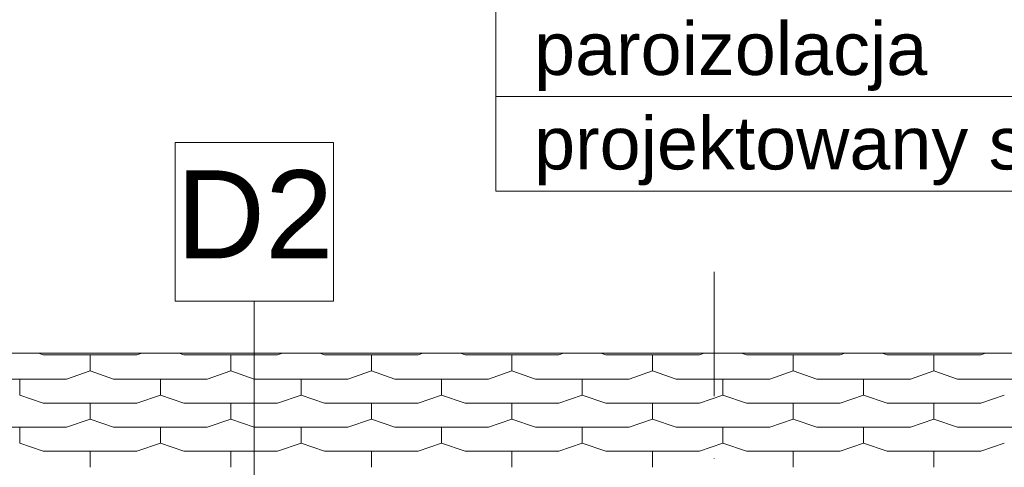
# Model space of a CAD drawing. Header units: centimetres. Extents: x -43488 to -10641, y 2063 to 22960.
# Tile 65 of 72: x -36087 to -35807, y 8887 to 9014. Entities that reach past the tile are written whole.
import ezdxf

# ---------------------------------------------------------------- set-up
doc = ezdxf.new("R2010")
doc.units = ezdxf.units.CM
doc.header["$MEASUREMENT"] = 0
doc.linetypes.add('Kreski i kropki', pattern=[67.027776, 35.277777, -17.638888, 0, -14.111111])
doc.layers.add('!!!LINIE_Nr_pióra__10', color=1, linetype='Continuous', lineweight=0)
doc.layers.add('!rzut przekrojów_Nr_pióra__10', color=1, linetype='Continuous', lineweight=0)
for name, color, linetype, lineweight, true_color in [('!osie_Nr_pióra__6', 7, 'Continuous', 18, 0x3fa3ff), ('!rzut przekrojów_Nr_pióra__6', 7, 'Continuous', 18, 0x3fa3ff), ('Dachy_Nr_pióra__6', 7, 'Continuous', 18, 0x3fa3ff)]:
    doc.layers.add(name, color=color, linetype=linetype, lineweight=lineweight, true_color=true_color)
doc.styles.add('STYL_AUTOMATYCZNY_1', font='txt')

msp = doc.modelspace()

# ---------------------------------------------------------------- linework, layer by layer
at = {"layer": '!osie_Nr_pióra__6', "color": 161, "linetype": 'Kreski i kropki', "lineweight": 18, "true_color": 0x3fa3ff}
msp.add_line((-35889.21, 8942.62), (-35889.21, 8191.44), dxfattribs=at)
at = {"layer": '!rzut przekrojów_Nr_pióra__6', "color": 161, "linetype": 'Continuous', "lineweight": 18, "true_color": 0x3fa3ff}
for p, q in [((-35951.35, 9216.62), (-35951.35, 8965.5)), ((-35951.35, 8992.45), (-35475.63, 8992.45)), ((-36042.51, 8934.32), (-36042.51, 8979.32)), ((-36042.51, 8979.32), (-35997.51, 8979.32)), ((-35997.51, 8979.32), (-35997.51, 8934.32)), ((-35951.35, 8965.5), (-35475.63, 8965.5)), ((-35997.51, 8934.32), (-36042.51, 8934.32)), ((-36020.01, 8934.32), (-36020.01, 8862.45))]:
    msp.add_line(p, q, dxfattribs=at)
at = {"layer": 'Dachy_Nr_pióra__6', "color": 161, "linetype": 'Continuous', "lineweight": 18, "true_color": 0x3fa3ff}
for p, q in [((-35759.21, 8919.47), (-36382.71, 8919.47)), ((-36081.4, 8919.47), (-36080.04, 8919.01)), ((-36080.04, 8919.01), (-36053.38, 8919.01)), ((-36066.71, 8914.45), (-36066.71, 8919.01)), ((-36053.38, 8919.01), (-36052.02, 8919.47)), ((-36041.4, 8919.47), (-36040.04, 8919.01)), ((-36040.04, 8919.01), (-36013.38, 8919.01)), ((-36026.71, 8914.45), (-36026.71, 8919.01)), ((-36013.38, 8919.01), (-36012.02, 8919.47)), ((-36001.4, 8919.47), (-36000.04, 8919.01)), ((-36000.04, 8919.01), (-35973.38, 8919.01)), ((-35986.71, 8914.45), (-35986.71, 8919.01)), ((-35973.38, 8919.01), (-35972.02, 8919.47)), ((-35961.4, 8919.47), (-35960.04, 8919.01)), ((-35960.04, 8919.01), (-35933.38, 8919.01)), ((-35946.71, 8914.45), (-35946.71, 8919.01)), ((-35933.38, 8919.01), (-35932.02, 8919.47)), ((-35921.4, 8919.47), (-35920.04, 8919.01)), ((-35920.04, 8919.01), (-35893.38, 8919.01)), ((-35906.71, 8914.45), (-35906.71, 8919.01)), ((-35893.38, 8919.01), (-35892.02, 8919.47)), ((-35881.4, 8919.47), (-35880.04, 8919.01)), ((-35880.04, 8919.01), (-35853.38, 8919.01)), ((-35866.71, 8914.45), (-35866.71, 8919.01)), ((-35853.38, 8919.01), (-35852.02, 8919.47)), ((-35841.4, 8919.47), (-35840.04, 8919.01)), ((-35840.04, 8919.01), (-35813.38, 8919.01)), ((-35826.71, 8914.45), (-35826.71, 8919.01)), ((-35813.38, 8919.01), (-35812.02, 8919.47)), ((-36073.38, 8912.17), (-36066.71, 8914.45)), ((-36066.71, 8914.45), (-36060.04, 8912.17)), ((-36033.38, 8912.17), (-36026.71, 8914.45)), ((-36026.71, 8914.45), (-36020.04, 8912.17)), ((-35993.38, 8912.17), (-35986.71, 8914.45)), ((-35986.71, 8914.45), (-35980.04, 8912.17)), ((-35953.38, 8912.17), (-35946.71, 8914.45)), ((-35946.71, 8914.45), (-35940.04, 8912.17)), ((-35913.38, 8912.17), (-35906.71, 8914.45)), ((-35906.71, 8914.45), (-35900.04, 8912.17)), ((-35873.38, 8912.17), (-35866.71, 8914.45)), ((-35866.71, 8914.45), (-35860.04, 8912.17)), ((-35833.38, 8912.17), (-35826.71, 8914.45)), ((-35826.71, 8914.45), (-35820.04, 8912.17)), ((-36100.04, 8912.17), (-36073.38, 8912.17)), ((-36086.71, 8907.61), (-36086.71, 8912.17)), ((-36060.04, 8912.17), (-36033.38, 8912.17)), ((-36046.71, 8907.61), (-36046.71, 8912.17)), ((-36020.04, 8912.17), (-35993.38, 8912.17)), ((-36006.71, 8907.61), (-36006.71, 8912.17)), ((-35980.04, 8912.17), (-35953.38, 8912.17)), ((-35966.71, 8907.61), (-35966.71, 8912.17)), ((-35940.04, 8912.17), (-35913.38, 8912.17)), ((-35926.71, 8907.61), (-35926.71, 8912.17)), ((-35900.04, 8912.17), (-35873.38, 8912.17)), ((-35886.71, 8907.61), (-35886.71, 8912.17)), ((-35860.04, 8912.17), (-35833.38, 8912.17)), ((-35846.71, 8907.61), (-35846.71, 8912.17)), ((-35820.04, 8912.17), (-35793.38, 8912.17)), ((-36086.71, 8907.61), (-36080.04, 8905.33)), ((-36053.38, 8905.33), (-36046.71, 8907.61)), ((-36046.71, 8907.61), (-36040.04, 8905.33)), ((-36013.38, 8905.33), (-36006.71, 8907.61)), ((-36006.71, 8907.61), (-36000.04, 8905.33)), ((-35973.38, 8905.33), (-35966.71, 8907.61)), ((-35966.71, 8907.61), (-35960.04, 8905.33)), ((-35933.38, 8905.33), (-35926.71, 8907.61)), ((-35926.71, 8907.61), (-35920.04, 8905.33)), ((-35893.38, 8905.33), (-35886.71, 8907.61)), ((-35886.71, 8907.61), (-35880.04, 8905.33)), ((-35853.38, 8905.33), (-35846.71, 8907.61)), ((-35846.71, 8907.61), (-35840.04, 8905.33)), ((-35813.38, 8905.33), (-35806.71, 8907.61)), ((-36080.04, 8905.33), (-36053.38, 8905.33)), ((-36066.71, 8900.77), (-36066.71, 8905.33)), ((-36040.04, 8905.33), (-36013.38, 8905.33)), ((-36026.71, 8900.77), (-36026.71, 8905.33)), ((-36000.04, 8905.33), (-35973.38, 8905.33)), ((-35986.71, 8900.77), (-35986.71, 8905.33)), ((-35960.04, 8905.33), (-35933.38, 8905.33)), ((-35946.71, 8900.77), (-35946.71, 8905.33)), ((-35920.04, 8905.33), (-35893.38, 8905.33)), ((-35906.71, 8900.77), (-35906.71, 8905.33)), ((-35880.04, 8905.33), (-35853.38, 8905.33)), ((-35866.71, 8900.77), (-35866.71, 8905.33)), ((-35840.04, 8905.33), (-35813.38, 8905.33)), ((-35826.71, 8900.77), (-35826.71, 8905.33)), ((-36100.04, 8898.49), (-36073.38, 8898.49)), ((-36086.71, 8893.93), (-36086.71, 8898.49)), ((-36073.38, 8898.49), (-36066.71, 8900.77)), ((-36066.71, 8900.77), (-36060.04, 8898.49)), ((-36060.04, 8898.49), (-36033.38, 8898.49)), ((-36046.71, 8893.93), (-36046.71, 8898.49)), ((-36033.38, 8898.49), (-36026.71, 8900.77)), ((-36026.71, 8900.77), (-36020.04, 8898.49)), ((-36020.04, 8898.49), (-35993.38, 8898.49)), ((-36006.71, 8893.93), (-36006.71, 8898.49)), ((-35993.38, 8898.49), (-35986.71, 8900.77)), ((-35986.71, 8900.77), (-35980.04, 8898.49)), ((-35980.04, 8898.49), (-35953.38, 8898.49)), ((-35966.71, 8893.93), (-35966.71, 8898.49)), ((-35953.38, 8898.49), (-35946.71, 8900.77)), ((-35946.71, 8900.77), (-35940.04, 8898.49)), ((-35940.04, 8898.49), (-35913.38, 8898.49)), ((-35926.71, 8893.93), (-35926.71, 8898.49)), ((-35913.38, 8898.49), (-35906.71, 8900.77)), ((-35906.71, 8900.77), (-35900.04, 8898.49)), ((-35900.04, 8898.49), (-35873.38, 8898.49)), ((-35886.71, 8893.93), (-35886.71, 8898.49)), ((-35873.38, 8898.49), (-35866.71, 8900.77)), ((-35866.71, 8900.77), (-35860.04, 8898.49)), ((-35860.04, 8898.49), (-35833.38, 8898.49)), ((-35846.71, 8893.93), (-35846.71, 8898.49)), ((-35833.38, 8898.49), (-35826.71, 8900.77)), ((-35826.71, 8900.77), (-35820.04, 8898.49)), ((-35820.04, 8898.49), (-35793.38, 8898.49)), ((-36086.71, 8893.93), (-36080.04, 8891.65)), ((-36053.38, 8891.65), (-36046.71, 8893.93)), ((-36046.71, 8893.93), (-36040.04, 8891.65)), ((-36013.38, 8891.65), (-36006.71, 8893.93)), ((-36006.71, 8893.93), (-36000.04, 8891.65)), ((-35973.38, 8891.65), (-35966.71, 8893.93)), ((-35966.71, 8893.93), (-35960.04, 8891.65)), ((-35933.38, 8891.65), (-35926.71, 8893.93)), ((-35926.71, 8893.93), (-35920.04, 8891.65)), ((-35893.38, 8891.65), (-35886.71, 8893.93)), ((-35886.71, 8893.93), (-35880.04, 8891.65)), ((-35853.38, 8891.65), (-35846.71, 8893.93)), ((-35846.71, 8893.93), (-35840.04, 8891.65)), ((-35813.38, 8891.65), (-35806.71, 8893.93)), ((-36080.04, 8891.65), (-36053.38, 8891.65)), ((-36066.71, 8887.09), (-36066.71, 8891.65)), ((-36040.04, 8891.65), (-36013.38, 8891.65)), ((-36026.71, 8887.09), (-36026.71, 8891.65)), ((-36000.04, 8891.65), (-35973.38, 8891.65)), ((-35986.71, 8887.09), (-35986.71, 8891.65)), ((-35960.04, 8891.65), (-35933.38, 8891.65)), ((-35946.71, 8887.09), (-35946.71, 8891.65)), ((-35920.04, 8891.65), (-35893.38, 8891.65)), ((-35906.71, 8887.09), (-35906.71, 8891.65)), ((-35880.04, 8891.65), (-35853.38, 8891.65)), ((-35866.71, 8887.09), (-35866.71, 8891.65)), ((-35840.04, 8891.65), (-35813.38, 8891.65)), ((-35826.71, 8887.09), (-35826.71, 8891.65))]:
    msp.add_line(p, q, dxfattribs=at)

# ---------------------------------------------------------------- texts
at = {"layer": '!!!LINIE_Nr_pióra__10', "color": 1, "linetype": 'Continuous', "lineweight": 0, "char_height": 15, "attachment_point": 4, "style": 'STYL_AUTOMATYCZNY_1'}
for s, insert in [('\\A1;{\\pql;\\fArial|b0|i0|c238|p38;paroizolacja}', (-35940.42, 9003.79)), ('\\A1;{\\pql;\\fArial|b0|i0|c238|p38;projektowany \\fArial|b0|i0|c238|p38;sufit podwieszany GKF}', (-35940.42, 8976.95))]:
    msp.add_mtext(s, dxfattribs=dict(at, insert=insert))
at = {"layer": '!rzut przekrojów_Nr_pióra__10', "color": 1, "linetype": 'Continuous', "lineweight": 0, "insert": (-36042.15, 8971.46), "char_height": 25, "attachment_point": 1, "style": 'STYL_AUTOMATYCZNY_1'}
msp.add_mtext('\\A1;{\\pql;\\fArial|b0|i0|c238|p38;D\\fArial|b0|i0|c238|p38;2}', dxfattribs=at)

doc.saveas('drawing.dxf')
